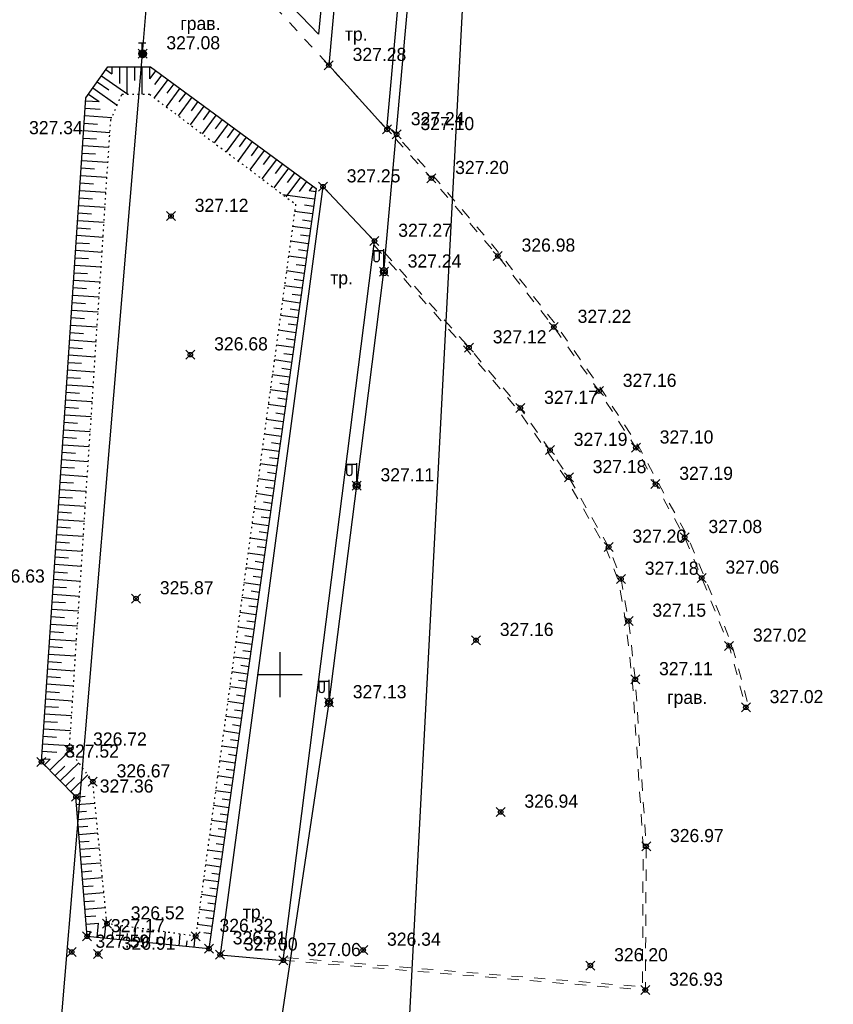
# Model space of a CAD drawing. Header units: metres. Extents: x 707528 to 709248, y 4308395 to 4311045.
# Tile 64 of 104: x 708261 to 708315, y 4309773 to 4309839. Entities that reach past the tile are written whole.
import ezdxf

# ---------------------------------------------------------------- set-up
doc = ezdxf.new("R2010")
doc.units = ezdxf.units.M
doc.header["$LTSCALE"] = 0.5
doc.header["$PDMODE"] = 35
doc.header["$PDSIZE"] = 0.3
for name, pattern in [('Auto_Street_NotBorder_Line_m1', [3, 1.5, -1.5]), ('ДОРОГИ_СТРОЯЩ', [9, 8, -1]), ('Контура низ откосов  Штриховая 0.1-0.5 - - - - - - -', [0.6, 0.1, -0.5])]:
    doc.linetypes.add(name, pattern=pattern)
for name, color, linetype in [('(001) Сетка', 92, 'Continuous'), ('(004) Точки рельефа', 7, 'Continuous'), ('(013) Газ', 30, 'ИК_Газопровод -------г--------'), ('(016) Кабель', 1, 'Continuous'), ('(019) Связь', 3, 'ИК_КАБ_СВЯЗИ'), ('(022) Возд. Линии', 7, 'Continuous'), ('(025) Дорога', 7, 'Continuous'), ('(035) Откосы', 7, 'Continuous')]:
    doc.layers.add(name, color=color, linetype=linetype)
doc.layers.add('AUTO#_ROADS_EXIST_L', color=7, linetype='Continuous', lineweight=15, true_color=0x000000)
doc.styles.add('BM-431', font='txt')
doc.styles.add('D-431', font='txt')
doc.styles.get("Standard").update_dxf_attribs({"font": 'txt.shx'})
doc.linetypes.add('GAZ_VOZDUSH', pattern='A,1,-2,["~",Standard,S=3,R=0,X=-1.5,Y=-1.5],-1,10', length=14)
doc.linetypes.add('ИК_Газопровод -------г--------', pattern='A,9,-0.6,["Г",Standard,S=1.2,R=0,X=0,Y=-0.6],-1.2', length=10.8)
doc.linetypes.add('ИК_КАБ_СВЯЗИ', pattern='A,4,["o",Standard,S=0.5,R=0,X=0,Y=-0.125],4,-2', length=10)
doc.linetypes.add('ИК_Э_КАБ_ВН', pattern='A,8,-2,["<<",Standard,S=1,R=0,X=0,Y=-0.5],8,[">>",Standard,S=1,R=0,X=-1,Y=-0.5],-2', length=20)
doc.linetypes.add('ИК_Э_КАБ_НН', pattern='A,8,-2,["<",Standard,S=1,R=0,X=0,Y=-0.5],8,[">",Standard,S=1,R=0,X=-0.5,Y=-0.5],-2', length=20)

# ---------------------------------------------------------------- blocks, each defined once
blk = doc.blocks.new('*X145')
at = {"color": 0}
for p, q in [((9.57, 5.26), (10.42, 5.26)), ((9.58, 5.27), (10.41, 5.27)), ((9.59, 5.29), (10.4, 5.29)), ((9.59, 5.28), (10.41, 5.28)), ((9.6, 5.3), (10.39, 5.3)), ((9.61, 5.31), (10.38, 5.31)), ((9.62, 5.32), (10.37, 5.32)), ((9.63, 5.33), (10.37, 5.33)), ((9.64, 5.34), (10.36, 5.34)), ((9.65, 5.35), (10.35, 5.35)), ((9.66, 5.36), (10.34, 5.36)), ((9.67, 5.37), (10.32, 5.37)), ((9.68, 5.38), (10.31, 5.38)), ((9.69, 5.39), (10.3, 5.39)), ((9.71, 5.4), (10.29, 5.4)), ((9.72, 5.41), (10.27, 5.41)), ((9.74, 5.42), (10.26, 5.42)), ((9.75, 5.43), (10.24, 5.43)), ((9.77, 5.44), (10.22, 5.44)), ((9.79, 5.45), (10.2, 5.45)), ((9.82, 5.46), (10.18, 5.46)), ((9.85, 5.47), (10.15, 5.47)), ((9.88, 5.48), (10.11, 5.48)), ((9.94, 5.49), (10.05, 5.49)), ((9.5, 5.08), (10.49, 5.08)), ((9.5, 5.07), (10.49, 5.07)), ((9.5, 5.06), (10.49, 5.06)), ((9.5, 5.05), (10.49, 5.05)), ((9.5, 5.04), (10.49, 5.04)), ((9.5, 5.03), (10.49, 5.03)), ((9.5, 5.02), (10.5, 5.02)), ((9.5, 5.01), (10.5, 5.01)), ((9.5, 5), (10.5, 5)), ((9.5, 4.99), (10.5, 4.99)), ((9.5, 4.98), (10.5, 4.98)), ((9.5, 4.97), (10.5, 4.97)), ((9.5, 4.96), (10.49, 4.96)), ((9.5, 4.95), (10.49, 4.95)), ((9.5, 4.94), (10.49, 4.94)), ((9.5, 4.93), (10.49, 4.93)), ((9.5, 4.92), (10.49, 4.92)), ((9.5, 4.91), (10.49, 4.91)), ((9.5, 4.9), (10.49, 4.9)), ((9.51, 5.12), (10.48, 5.12)), ((9.51, 5.11), (10.48, 5.11)), ((9.51, 5.1), (10.48, 5.1)), ((9.51, 5.09), (10.49, 5.09)), ((9.51, 4.89), (10.49, 4.89)), ((9.51, 4.88), (10.48, 4.88)), ((9.51, 4.87), (10.48, 4.87)), ((9.51, 4.86), (10.48, 4.86)), ((9.52, 5.16), (10.47, 5.16)), ((9.52, 5.15), (10.47, 5.15)), ((9.52, 5.14), (10.47, 5.14)), ((9.52, 5.13), (10.48, 5.13)), ((9.52, 4.85), (10.48, 4.85)), ((9.52, 4.84), (10.47, 4.84)), ((9.52, 4.83), (10.47, 4.83)), ((9.53, 5.18), (10.46, 5.18)), ((9.53, 5.17), (10.46, 5.17)), ((9.53, 4.82), (10.47, 4.82)), ((9.53, 4.81), (10.46, 4.81)), ((9.53, 4.8), (10.46, 4.8)), ((9.54, 5.2), (10.45, 5.2)), ((9.54, 5.19), (10.46, 5.19)), ((9.54, 4.79), (10.45, 4.79)), ((9.54, 4.78), (10.45, 4.78)), ((9.55, 5.22), (10.44, 5.22)), ((9.55, 5.21), (10.45, 5.21)), ((9.55, 4.77), (10.44, 4.77)), ((9.55, 4.76), (10.44, 4.76)), ((9.56, 5.24), (10.43, 5.24)), ((9.56, 5.23), (10.44, 5.23)), ((9.56, 4.75), (10.43, 4.75)), ((9.56, 4.74), (10.43, 4.74)), ((9.57, 5.25), (10.43, 5.25)), ((9.57, 4.73), (10.42, 4.73)), ((9.58, 4.72), (10.41, 4.72)), ((9.58, 4.71), (10.41, 4.71)), ((9.59, 4.7), (10.4, 4.7)), ((9.6, 4.69), (10.39, 4.69)), ((9.61, 4.68), (10.39, 4.68)), ((9.61, 4.67), (10.38, 4.67)), ((9.62, 4.66), (10.37, 4.66)), ((9.63, 4.65), (10.36, 4.65)), ((9.64, 4.64), (10.35, 4.64)), ((9.65, 4.63), (10.34, 4.63)), ((9.66, 4.62), (10.33, 4.62)), ((9.67, 4.61), (10.32, 4.61)), ((9.69, 4.6), (10.31, 4.6)), ((9.7, 4.59), (10.29, 4.59)), ((9.71, 4.58), (10.28, 4.58)), ((9.73, 4.57), (10.26, 4.57)), ((9.75, 4.56), (10.25, 4.56)), ((9.76, 4.55), (10.23, 4.55)), ((9.78, 4.54), (10.21, 4.54)), ((9.81, 4.53), (10.18, 4.53)), ((9.83, 4.52), (10.16, 4.52)), ((9.87, 4.51), (10.12, 4.51)), ((9.91, 4.5), (10.08, 4.5))]:
    blk.add_line(p, q, dxfattribs=at)
blk = doc.blocks.new('I01070')
at = {"color": 0}
blk.add_circle((0.05, 0.03), 0.5, dxfattribs=at)
blk.add_blockref('*X145', (-9.95, -4.96), dxfattribs=at)
blk = doc.blocks.new('I0195')
at = {"layer": '(016) Кабель', "color": 0, "linetype": 'ИК_Э_КАБ_ВН'}
for p, q in [((-0.275, 0.74), (0.225, 0.74)), ((-0.025, 0.24), (-0.025, 0.74))]:
    blk.add_line(p, q, dxfattribs=at)
at = {"layer": '(016) Кабель', "color": 0, "linetype": 'ИК_Э_КАБ_ВН', "xscale": 0.5, "yscale": 0.5, "zscale": 0.5}
blk.add_blockref('I01070', (-0.025, -0.01), dxfattribs=at)
blk = doc.blocks.new('f')
at = {"layer": '(022) Возд. Линии'}
for points in [[(0, 0.25), (0, 1.5)], [(0, 1.4), (0.75, 1.4)]]:
    blk.add_lwpolyline(points, dxfattribs=at)
blk.add_lwpolyline([(0.4875, 0.65), (0.4875, 0.65, 0.4142136), (0.65, 0.8125), (0.65, 1.4), (0.325, 1.4), (0.325, 0.8125, 0.4142136)], format="xyb", close=True, dxfattribs=at)
blk.add_circle((0, 0), 0.25, dxfattribs=at)
blk = doc.blocks.new('Setka')
at = {"layer": '(001) Сетка'}
for p, q in [((0, 1.5), (0, -1.5)), ((-1.5, 0), (1.5, 0))]:
    blk.add_line(p, q, dxfattribs=at)

msp = doc.modelspace()

# ---------------------------------------------------------------- linework, layer by layer
at = {"layer": '(013) Газ', "linetype": 'GAZ_VOZDUSH', "elevation": 324.816, "flags": 128}
msp.add_lwpolyline([(708165.166, 4309921.809), (708237.064, 4309914.631), (708237.796, 4309906.21), (708237.948, 4309892.645), (708271.633, 4309889.795), (708271.633, 4309889.795), (708293.165, 4309888.333), (708284.482, 4309721.935), (708278.28, 4309632.416), (708278.086, 4309626.002), (708267.101, 4309554.457), (708203.286, 4308878.051), (708188.652, 4308618.677), (708188.652, 4308585.677)], dxfattribs=at)
at = {"layer": '(016) Кабель', "linetype": 'ИК_Э_КАБ_НН', "elevation": 326.597, "flags": 128}
msp.add_lwpolyline([(708249.985, 4309448.254), (708250.82, 4309461.228), (708251.559, 4309472.595), (708252.37, 4309485.216), (708253.053, 4309496.006), (708253.787, 4309508.813), (708254.637, 4309521.637), (708255.635, 4309538.104), (708256.598, 4309553.522), (708257.467, 4309567.873), (708258.354, 4309582.746), (708259.411, 4309598.842), (708260.336, 4309614.66), (708261.397, 4309630.444), (708264.541, 4309650.757), (708266.176, 4309665.809), (708267.362, 4309680.25), (708268.374, 4309695.795), (708269.845, 4309708.973), (708271.828, 4309722.112), (708273.674, 4309736.299), (708275.505, 4309750.056), (708277.38, 4309764.169), (708281.752, 4309793.372), (708283.598, 4309807.831), (708285.41, 4309822.081), (708287.069, 4309840.641), (708288.446, 4309855.733), (708289.84, 4309870.633), (708291.182, 4309885.312), (708292.537, 4309900.559), (708294.032, 4309916.058), (708295.507, 4309930.435), (708296.078, 4309944.839), (708297.37, 4309960.078), (708298.657, 4309975.432), (708299.851, 4309990.429), (708301.076, 4310005.494), (708302.334, 4310020.38), (708303.538, 4310035.456), (708306.01, 4310065.799), (708308.439, 4310096.035), (708310.925, 4310126.293), (708314.819, 4310172.204), (708316.066, 4310188.572), (708317.423, 4310204.653), (708318.736, 4310219.739), (708319.999, 4310234.38), (708321.351, 4310251.404), (708322.651, 4310267.033), (708323.922, 4310281.675), (708325.202, 4310294.856), (708326.515, 4310309.658), (708327.984, 4310325.438), (708329.163, 4310339.642), (708330.365, 4310354.664), (708331.555, 4310369.683), (708332.679, 4310383.855), (708333.897, 4310399.486), (708335.115, 4310414.632), (708336.225, 4310429.516), (708337.469, 4310444.596), (708338.545, 4310458.92), (708339.663, 4310474.152), (708340.941, 4310489.457), (708342.079, 4310504.503), (708343.178, 4310519.207), (708344.309, 4310533.966), (708345.452, 4310549.009), (708346.637, 4310563.701), (708347.806, 4310578.667), (708349.626, 4310594.212), (708351.153, 4310608.621), (708352.719, 4310623.441), (708355.709, 4310653.818), (708356.969, 4310668.51), (708358.286, 4310683.336), (708359.517, 4310698.096), (708360.786, 4310713.241), (708362.123, 4310728.187), (708363.033, 4310739.626), (708364.289, 4310753.037), (708365.798, 4310768.681), (708367.145, 4310784.563)], dxfattribs=at)
at = {"layer": '(019) Связь', "elevation": 325.431, "flags": 128}
msp.add_lwpolyline([(708153.006, 4308571.818), (708156.993, 4308609.509), (708156.993, 4308609.509), (708174.147, 4308666.959), (708174.323, 4308670.733), (708195.362, 4308919.928), (708204.073, 4309029.859), (708218.911, 4309205.253), (708226.164, 4309224.91), (708236.601, 4309425.449), (708237.563, 4309445.941), (708241.532, 4309518.706), (708251.542, 4309611.078), (708253.161, 4309631.293), (708257.428, 4309700.42), (708258.881, 4309712.256), (708269.326, 4309836.622), (708270.394, 4309849.381), (708278.265, 4309932.284), (708280.616, 4309944.696), (708295.324, 4310108.263), (708303.766, 4310173.623), (708303.348, 4310191.009), (708305.187, 4310238.893), (708306.696, 4310249.894), (708308.615, 4310273.087), (708309.889, 4310281.813), (708320.552, 4310401.57), (708321.594, 4310412.943), (708336.888, 4310582.457), (708345.287, 4310694.486), (708346.981, 4310695.558), (708355.083, 4310696.931), (708358.134, 4310696.437)], dxfattribs=at)
at = {"layer": '(025) Дорога', "flags": 128}
for points, elevation in [([(708281.739, 4309835.846), (708285.617, 4309831.566), (708294.78, 4309932.825), (708290.503, 4309933.108), (708281.739, 4309835.846)], 326.981), ([(708278.703, 4309776.182), (708284.781, 4309824.129), (708281.347, 4309827.754), (708274.493, 4309776.553), (708278.703, 4309776.182)], 326.767)]:
    msp.add_lwpolyline(points, dxfattribs=dict(at, elevation=elevation))
at = {"layer": '(035) Откосы'}
for p, q in [((708266.881, 4309835.556, 326.517), (708267.283, 4309835.271, 326.517)), ((708267.283, 4309835.744, 326.517), (708267.283, 4309835.271, 326.517)), ((708267.783, 4309835.744, 326.517), (708267.783, 4309834.638, 326.517)), ((708268.282, 4309835.744, 326.517), (708268.282, 4309833.908, 326.517)), ((708268.782, 4309835.744, 326.517), (708268.782, 4309834.826, 326.517)), ((708269.281, 4309835.744, 326.517), (708269.281, 4309833.908, 326.517)), ((708269.781, 4309835.744, 326.517), (708269.781, 4309834.929, 326.517)), ((708270.199, 4309835.497, 326.517), (708269.781, 4309834.929, 326.517)), ((708266.592, 4309835.148, 326.517), (708268.344, 4309833.908, 326.517)), ((708271.003, 4309834.905, 326.517), (708270.098, 4309833.675, 326.517)), ((708270.601, 4309835.201, 326.517), (708270.125, 4309834.555, 326.517)), ((708266.015, 4309834.333, 326.517), (708267.634, 4309833.187, 326.517)), ((708266.304, 4309834.741, 326.517), (708267.07, 4309834.198, 326.517)), ((708271.808, 4309834.312, 326.517), (708270.896, 4309833.074, 326.517)), ((708271.406, 4309834.609, 326.517), (708270.951, 4309833.992, 326.517)), ((708265.54, 4309833.481, 326.517), (708266.439, 4309833.421, 326.517)), ((708265.726, 4309833.925, 326.517), (708266.439, 4309833.421, 326.517)), ((708272.612, 4309833.72, 326.517), (708271.694, 4309832.474, 326.517)), ((708272.21, 4309834.016, 326.517), (708271.753, 4309833.395, 326.517)), ((708265.507, 4309832.983, 326.517), (708266.498, 4309832.916, 326.517)), ((708273.417, 4309833.127, 326.517), (708272.493, 4309831.873, 326.517)), ((708273.014, 4309833.424, 326.517), (708272.554, 4309832.798, 326.517)), ((708273.819, 4309832.831, 326.517), (708273.355, 4309832.202, 326.517)), ((708265.474, 4309832.484, 326.517), (708267.279, 4309832.363, 326.517)), ((708274.221, 4309832.535, 326.517), (708273.291, 4309831.272, 326.517)), ((708274.623, 4309832.239, 326.517), (708274.157, 4309831.605, 326.517)), ((708265.407, 4309831.488, 326.517), (708267.15, 4309831.371, 326.517)), ((708265.44, 4309831.986, 326.517), (708266.311, 4309831.928, 326.517)), ((708275.025, 4309831.943, 326.517), (708274.089, 4309830.672, 326.517)), ((708275.428, 4309831.646, 326.517), (708274.958, 4309831.009, 326.517)), ((708265.373, 4309830.989, 326.517), (708266.245, 4309830.931, 326.517)), ((708275.83, 4309831.35, 326.517), (708274.888, 4309830.071, 326.517)), ((708276.232, 4309831.054, 326.517), (708275.759, 4309830.412, 326.517)), ((708265.34, 4309830.491, 326.517), (708267.084, 4309830.374, 326.517)), ((708276.634, 4309830.758, 326.517), (708275.686, 4309829.47, 326.517)), ((708277.036, 4309830.461, 326.517), (708276.561, 4309829.816, 326.517)), ((708265.306, 4309829.992, 326.517), (708266.179, 4309829.934, 326.517)), ((708277.439, 4309830.165, 326.517), (708276.484, 4309828.869, 326.517)), ((708278.243, 4309829.573, 326.517), (708277.282, 4309828.269, 326.517)), ((708277.841, 4309829.869, 326.517), (708277.362, 4309829.219, 326.517)), ((708265.24, 4309828.996, 326.517), (708266.113, 4309828.937, 326.517)), ((708265.273, 4309829.494, 326.517), (708267.018, 4309829.377, 326.517)), ((708279.047, 4309828.98, 326.517), (708278.081, 4309827.668, 326.517)), ((708278.645, 4309829.277, 326.517), (708278.163, 4309828.622, 326.517)), ((708265.206, 4309828.497, 326.517), (708266.953, 4309828.38, 326.517)), ((708279.852, 4309828.388, 326.517), (708278.879, 4309827.067, 326.517)), ((708279.45, 4309828.684, 326.517), (708278.965, 4309828.026, 326.517)), ((708265.173, 4309827.999, 326.517), (708266.046, 4309827.94, 326.517)), ((708280.254, 4309828.092, 326.517), (708279.766, 4309827.429, 326.517)), ((708280.656, 4309827.795, 326.517), (708280.42, 4309827.475, 326.517)), ((708265.106, 4309827.002, 326.517), (708265.98, 4309826.943, 326.517)), ((708265.139, 4309827.5, 326.517), (708266.887, 4309827.383, 326.517)), ((708280.786, 4309826.919, 326.517), (708278.682, 4309827.216, 326.517)), ((708280.855, 4309827.414, 326.517), (708280.42, 4309827.475, 326.517)), ((708265.072, 4309826.504, 326.517), (708266.822, 4309826.386, 326.517)), ((708280.716, 4309826.425, 326.517), (708280.121, 4309826.508, 326.517)), ((708265.039, 4309826.005, 326.517), (708265.914, 4309825.947, 326.517)), ((708280.646, 4309825.93, 326.517), (708279.459, 4309826.097, 326.517)), ((708264.972, 4309825.009, 326.517), (708265.848, 4309824.95, 326.517)), ((708265.006, 4309825.507, 326.517), (708266.756, 4309825.39, 326.517)), ((708280.507, 4309824.941, 326.517), (708279.324, 4309825.107, 326.517)), ((708280.577, 4309825.435, 326.517), (708279.984, 4309825.519, 326.517)), ((708264.939, 4309824.51, 326.517), (708266.69, 4309824.393, 326.517)), ((708280.437, 4309824.446, 326.517), (708279.847, 4309824.529, 326.517)), ((708264.905, 4309824.012, 326.517), (708265.781, 4309823.953, 326.517)), ((708280.368, 4309823.952, 326.517), (708279.189, 4309824.118, 326.517)), ((708264.838, 4309823.015, 326.517), (708265.715, 4309822.956, 326.517)), ((708264.872, 4309823.513, 326.517), (708266.625, 4309823.396, 326.517)), ((708280.228, 4309822.962, 326.517), (708279.054, 4309823.128, 326.517)), ((708280.298, 4309823.457, 326.517), (708279.71, 4309823.54, 326.517)), ((708264.805, 4309822.517, 326.517), (708266.559, 4309822.399, 326.517)), ((708280.159, 4309822.468, 326.517), (708279.573, 4309822.55, 326.517)), ((708264.772, 4309822.018, 326.517), (708265.649, 4309821.959, 326.517)), ((708280.089, 4309821.973, 326.517), (708278.919, 4309822.138, 326.517)), ((708264.705, 4309821.021, 326.517), (708265.583, 4309820.963, 326.517)), ((708264.738, 4309821.52, 326.517), (708266.494, 4309821.402, 326.517)), ((708279.95, 4309820.984, 326.517), (708278.784, 4309821.148, 326.517)), ((708280.019, 4309821.478, 326.517), (708279.435, 4309821.561, 326.517)), ((708264.671, 4309820.523, 326.517), (708266.428, 4309820.405, 326.517)), ((708279.88, 4309820.489, 326.517), (708279.298, 4309820.571, 326.517)), ((708264.638, 4309820.025, 326.517), (708265.517, 4309819.966, 326.517)), ((708279.81, 4309819.995, 326.517), (708278.649, 4309820.158, 326.517)), ((708264.571, 4309819.028, 326.517), (708265.45, 4309818.969, 326.517)), ((708264.604, 4309819.526, 326.517), (708266.362, 4309819.408, 326.517)), ((708279.671, 4309819.005, 326.517), (708278.514, 4309819.168, 326.517)), ((708279.741, 4309819.5, 326.517), (708279.161, 4309819.582, 326.517)), ((708264.538, 4309818.529, 326.517), (708266.297, 4309818.411, 326.517)), ((708279.601, 4309818.511, 326.517), (708279.024, 4309818.592, 326.517)), ((708264.504, 4309818.031, 326.517), (708265.384, 4309817.972, 326.517)), ((708279.532, 4309818.016, 326.517), (708278.378, 4309818.178, 326.517)), ((708264.471, 4309817.533, 326.517), (708266.231, 4309817.415, 326.517)), ((708279.392, 4309817.027, 326.517), (708278.243, 4309817.189, 326.517)), ((708279.462, 4309817.521, 326.517), (708278.886, 4309817.602, 326.517)), ((708264.404, 4309816.536, 326.517), (708266.166, 4309816.418, 326.517)), ((708264.437, 4309817.034, 326.517), (708265.318, 4309816.975, 326.517)), ((708279.323, 4309816.532, 326.517), (708278.749, 4309816.613, 326.517)), ((708264.371, 4309816.038, 326.517), (708265.252, 4309815.978, 326.517)), ((708279.253, 4309816.037, 326.517), (708278.108, 4309816.199, 326.517)), ((708264.337, 4309815.539, 326.517), (708266.1, 4309815.421, 326.517)), ((708279.114, 4309815.048, 326.517), (708277.973, 4309815.209, 326.517)), ((708279.183, 4309815.543, 326.517), (708278.612, 4309815.623, 326.517)), ((708264.27, 4309814.542, 326.517), (708266.034, 4309814.424, 326.517)), ((708264.304, 4309815.041, 326.517), (708265.185, 4309814.982, 326.517)), ((708279.044, 4309814.554, 326.517), (708278.475, 4309814.634, 326.517)), ((708264.237, 4309814.044, 326.517), (708265.119, 4309813.985, 326.517)), ((708278.974, 4309814.059, 326.517), (708277.838, 4309814.219, 326.517)), ((708264.203, 4309813.546, 326.517), (708265.969, 4309813.427, 326.517)), ((708278.835, 4309813.07, 326.517), (708277.703, 4309813.229, 326.517)), ((708278.905, 4309813.564, 326.517), (708278.338, 4309813.644, 326.517)), ((708264.137, 4309812.549, 326.517), (708265.903, 4309812.43, 326.517)), ((708264.17, 4309813.047, 326.517), (708265.053, 4309812.988, 326.517)), ((708278.765, 4309812.575, 326.517), (708278.2, 4309812.655, 326.517)), ((708264.103, 4309812.05, 326.517), (708264.987, 4309811.991, 326.517)), ((708278.696, 4309812.08, 326.517), (708277.568, 4309812.239, 326.517)), ((708264.07, 4309811.552, 326.517), (708265.838, 4309811.433, 326.517)), ((708278.556, 4309811.091, 326.517), (708277.433, 4309811.249, 326.517)), ((708278.626, 4309811.586, 326.517), (708278.063, 4309811.665, 326.517)), ((708264.003, 4309810.555, 326.517), (708265.772, 4309810.437, 326.517)), ((708264.036, 4309811.054, 326.517), (708264.92, 4309810.994, 326.517)), ((708278.487, 4309810.597, 326.517), (708277.926, 4309810.676, 326.517)), ((708263.969, 4309810.057, 326.517), (708264.854, 4309809.998, 326.517)), ((708278.417, 4309810.102, 326.517), (708277.298, 4309810.26, 326.517)), ((708263.936, 4309809.558, 326.517), (708265.706, 4309809.44, 326.517)), ((708278.278, 4309809.113, 326.517), (708277.163, 4309809.27, 326.517)), ((708278.347, 4309809.607, 326.517), (708277.789, 4309809.686, 326.517)), ((708263.869, 4309808.562, 326.517), (708265.641, 4309808.443, 326.517)), ((708263.903, 4309809.06, 326.517), (708264.788, 4309809.001, 326.517)), ((708278.208, 4309808.618, 326.517), (708277.651, 4309808.696, 326.517)), ((708263.836, 4309808.063, 326.517), (708264.722, 4309808.004, 326.517)), ((708278.138, 4309808.123, 326.517), (708277.027, 4309808.28, 326.517)), ((708263.802, 4309807.565, 326.517), (708265.575, 4309807.446, 326.517)), ((708277.999, 4309807.134, 326.517), (708276.892, 4309807.29, 326.517)), ((708278.069, 4309807.629, 326.517), (708277.514, 4309807.707, 326.517)), ((708263.735, 4309806.568, 326.517), (708265.509, 4309806.449, 326.517)), ((708263.769, 4309807.067, 326.517), (708264.656, 4309807.007, 326.517)), ((708277.929, 4309806.64, 326.517), (708277.377, 4309806.717, 326.517)), ((708263.702, 4309806.07, 326.517), (708264.589, 4309806.01, 326.517)), ((708277.86, 4309806.145, 326.517), (708276.757, 4309806.3, 326.517)), ((708263.669, 4309805.571, 326.517), (708265.444, 4309805.452, 326.517)), ((708277.72, 4309805.156, 326.517), (708276.622, 4309805.31, 326.517)), ((708277.79, 4309805.65, 326.517), (708277.24, 4309805.728, 326.517)), ((708263.635, 4309805.073, 326.517), (708264.523, 4309805.013, 326.517)), ((708277.651, 4309804.661, 326.517), (708277.103, 4309804.738, 326.517)), ((708263.568, 4309804.076, 326.517), (708264.457, 4309804.017, 326.517)), ((708263.602, 4309804.575, 326.517), (708265.378, 4309804.455, 326.517)), ((708277.581, 4309804.166, 326.517), (708276.487, 4309804.321, 326.517)), ((708263.535, 4309803.578, 326.517), (708265.313, 4309803.459, 326.517)), ((708277.442, 4309803.177, 326.517), (708276.352, 4309803.331, 326.517)), ((708277.511, 4309803.672, 326.517), (708276.965, 4309803.749, 326.517)), ((708263.501, 4309803.079, 326.517), (708264.391, 4309803.02, 326.517)), ((708277.372, 4309802.683, 326.517), (708276.828, 4309802.759, 326.517)), ((708263.435, 4309802.083, 326.517), (708264.324, 4309802.023, 326.517)), ((708263.468, 4309802.581, 326.517), (708265.247, 4309802.462, 326.517)), ((708277.302, 4309802.188, 326.517), (708276.217, 4309802.341, 326.517)), ((708263.401, 4309801.584, 326.517), (708265.181, 4309801.465, 326.517)), ((708277.163, 4309801.199, 326.517), (708276.082, 4309801.351, 326.517)), ((708277.233, 4309801.693, 326.517), (708276.691, 4309801.77, 326.517)), ((708263.368, 4309801.086, 326.517), (708264.258, 4309801.026, 326.517)), ((708277.093, 4309800.704, 326.517), (708276.554, 4309800.78, 326.517)), ((708263.301, 4309800.089, 326.517), (708264.192, 4309800.029, 326.517)), ((708263.334, 4309800.587, 326.517), (708265.116, 4309800.468, 326.517)), ((708277.024, 4309800.209, 326.517), (708275.947, 4309800.361, 326.517)), ((708263.267, 4309799.591, 326.517), (708265.05, 4309799.471, 326.517)), ((708276.884, 4309799.22, 326.517), (708275.811, 4309799.371, 326.517)), ((708276.954, 4309799.715, 326.517), (708276.416, 4309799.791, 326.517)), ((708263.234, 4309799.092, 326.517), (708264.126, 4309799.032, 326.517)), ((708276.815, 4309798.726, 326.517), (708276.279, 4309798.801, 326.517)), ((708263.167, 4309798.096, 326.517), (708264.059, 4309798.036, 326.517)), ((708263.201, 4309798.594, 326.517), (708264.985, 4309798.474, 326.517)), ((708276.745, 4309798.231, 326.517), (708275.676, 4309798.381, 326.517)), ((708263.134, 4309797.597, 326.517), (708264.919, 4309797.477, 326.517)), ((708276.606, 4309797.242, 326.517), (708275.541, 4309797.392, 326.517)), ((708276.675, 4309797.736, 326.517), (708276.142, 4309797.811, 326.517)), ((708263.1, 4309797.099, 326.517), (708263.993, 4309797.039, 326.517)), ((708276.536, 4309796.747, 326.517), (708276.005, 4309796.822, 326.517)), ((708263.033, 4309796.102, 326.517), (708263.927, 4309796.042, 326.517)), ((708263.067, 4309796.6, 326.517), (708264.853, 4309796.481, 326.517)), ((708276.466, 4309796.252, 326.517), (708275.406, 4309796.402, 326.517)), ((708263, 4309795.604, 326.517), (708264.788, 4309795.484, 326.517)), ((708276.327, 4309795.263, 326.517), (708275.271, 4309795.412, 326.517)), ((708276.397, 4309795.758, 326.517), (708275.868, 4309795.832, 326.517)), ((708262.967, 4309795.105, 326.517), (708263.861, 4309795.045, 326.517)), ((708276.257, 4309794.769, 326.517), (708275.73, 4309794.843, 326.517)), ((708262.9, 4309794.108, 326.517), (708263.795, 4309794.048, 326.517)), ((708262.933, 4309794.607, 326.517), (708264.722, 4309794.487, 326.517)), ((708276.187, 4309794.274, 326.517), (708275.136, 4309794.422, 326.517)), ((708262.866, 4309793.61, 326.517), (708264.657, 4309793.49, 326.517)), ((708276.048, 4309793.285, 326.517), (708275.001, 4309793.432, 326.517)), ((708276.118, 4309793.779, 326.517), (708275.593, 4309793.853, 326.517)), ((708262.833, 4309793.112, 326.517), (708263.728, 4309793.052, 326.517)), ((708275.978, 4309792.79, 326.517), (708275.456, 4309792.864, 326.517)), ((708262.766, 4309792.115, 326.517), (708263.662, 4309792.055, 326.517)), ((708262.799, 4309792.613, 326.517), (708264.591, 4309792.493, 326.517)), ((708275.909, 4309792.295, 326.517), (708274.866, 4309792.442, 326.517)), ((708262.733, 4309791.616, 326.517), (708264.525, 4309791.496, 326.517)), ((708275.839, 4309791.801, 326.517), (708275.319, 4309791.874, 326.517)), ((708262.699, 4309791.118, 326.517), (708263.596, 4309791.058, 326.517)), ((708275.769, 4309791.306, 326.517), (708274.731, 4309791.452, 326.517)), ((708275.7, 4309790.812, 326.517), (708275.181, 4309790.885, 326.517)), ((708262.666, 4309790.62, 326.517), (708264.46, 4309790.499, 326.517)), ((708263.14, 4309788.852, 326.517), (708264.475, 4309790.169, 326.517)), ((708275.63, 4309790.317, 326.517), (708274.596, 4309790.463, 326.517)), ((708262.599, 4309789.623, 326.517), (708263.171, 4309789.585, 326.517)), ((708262.632, 4309790.121, 326.517), (708263.62, 4309790.055, 326.517)), ((708262.79, 4309789.208, 326.517), (708263.171, 4309789.585, 326.517)), ((708275.56, 4309789.822, 326.517), (708275.044, 4309789.895, 326.517)), ((708263.491, 4309788.497, 326.517), (708264.133, 4309789.13, 326.517)), ((708263.842, 4309788.141, 326.517), (708265.074, 4309789.358, 326.517)), ((708275.491, 4309789.328, 326.517), (708274.46, 4309789.473, 326.517)), ((708275.421, 4309788.833, 326.517), (708274.907, 4309788.905, 326.517)), ((708264.193, 4309787.786, 326.517), (708264.784, 4309788.369, 326.517)), ((708264.544, 4309787.43, 326.517), (708265.674, 4309788.546, 326.517)), ((708275.351, 4309788.338, 326.517), (708274.325, 4309788.483, 326.517)), ((708275.282, 4309787.844, 326.517), (708274.77, 4309787.916, 326.517)), ((708264.887, 4309787.071, 326.517), (708265.494, 4309787.12, 326.517)), ((708275.212, 4309787.349, 326.517), (708274.19, 4309787.493, 326.517)), ((708275.142, 4309786.855, 326.517), (708274.633, 4309786.926, 326.517)), ((708264.927, 4309786.573, 326.517), (708266.151, 4309786.671, 326.517)), ((708275.073, 4309786.36, 326.517), (708274.055, 4309786.503, 326.517)), ((708264.966, 4309786.075, 326.517), (708265.583, 4309786.124, 326.517)), ((708265.006, 4309785.577, 326.517), (708266.249, 4309785.676, 326.517)), ((708275.003, 4309785.865, 326.517), (708274.495, 4309785.937, 326.517)), ((708265.046, 4309785.079, 326.517), (708265.672, 4309785.129, 326.517)), ((708274.933, 4309785.371, 326.517), (708273.92, 4309785.513, 326.517)), ((708274.864, 4309784.876, 326.517), (708274.358, 4309784.947, 326.517)), ((708265.085, 4309784.582, 326.517), (708266.348, 4309784.682, 326.517)), ((708274.794, 4309784.381, 326.517), (708273.785, 4309784.524, 326.517)), ((708265.125, 4309784.084, 326.517), (708265.761, 4309784.134, 326.517)), ((708265.165, 4309783.586, 326.517), (708266.447, 4309783.688, 326.517)), ((708274.724, 4309783.887, 326.517), (708274.221, 4309783.958, 326.517)), ((708265.204, 4309783.088, 326.517), (708265.851, 4309783.139, 326.517)), ((708274.655, 4309783.392, 326.517), (708273.65, 4309783.534, 326.517)), ((708274.585, 4309782.898, 326.517), (708274.084, 4309782.968, 326.517)), ((708265.244, 4309782.59, 326.517), (708266.546, 4309782.694, 326.517)), ((708274.515, 4309782.403, 326.517), (708273.515, 4309782.544, 326.517)), ((708265.284, 4309782.092, 326.517), (708265.94, 4309782.144, 326.517)), ((708265.323, 4309781.594, 326.517), (708266.645, 4309781.699, 326.517)), ((708274.446, 4309781.908, 326.517), (708273.946, 4309781.979, 326.517)), ((708265.363, 4309781.096, 326.517), (708266.029, 4309781.149, 326.517)), ((708274.376, 4309781.414, 326.517), (708273.38, 4309781.554, 326.517)), ((708274.306, 4309780.919, 326.517), (708273.809, 4309780.989, 326.517)), ((708265.403, 4309780.598, 326.517), (708266.744, 4309780.705, 326.517)), ((708274.237, 4309780.424, 326.517), (708273.245, 4309780.564, 326.517)), ((708265.442, 4309780.1, 326.517), (708266.118, 4309780.154, 326.517)), ((708265.482, 4309779.602, 326.517), (708266.843, 4309779.711, 326.517)), ((708274.167, 4309779.93, 326.517), (708273.672, 4309779.999, 326.517)), ((708265.522, 4309779.104, 326.517), (708266.207, 4309779.159, 326.517)), ((708274.097, 4309779.435, 326.517), (708273.109, 4309779.574, 326.517)), ((708274.028, 4309778.941, 326.517), (708273.535, 4309779.01, 326.517)), ((708265.561, 4309778.606, 326.517), (708266.391, 4309778.672, 326.517)), ((708266.294, 4309777.714, 326.517), (708266.391, 4309778.672, 326.517)), ((708266.791, 4309777.664, 326.517), (708266.92, 4309778.939, 326.517)), ((708267.785, 4309777.563, 326.517), (708267.879, 4309778.495, 326.517)), ((708268.779, 4309777.463, 326.517), (708268.869, 4309778.355, 326.517)), ((708273.958, 4309778.446, 326.517), (708272.974, 4309778.584, 326.517)), ((708265.601, 4309778.108, 326.517), (708265.834, 4309778.127, 326.517)), ((708265.797, 4309777.764, 326.517), (708265.834, 4309778.127, 326.517)), ((708267.288, 4309777.613, 326.517), (708267.336, 4309778.089, 326.517)), ((708268.282, 4309777.513, 326.517), (708268.328, 4309777.969, 326.517)), ((708269.276, 4309777.413, 326.517), (708269.32, 4309777.849, 326.517)), ((708269.773, 4309777.363, 326.517), (708269.859, 4309778.215, 326.517)), ((708270.27, 4309777.313, 326.517), (708270.312, 4309777.729, 326.517)), ((708270.767, 4309777.263, 326.517), (708270.849, 4309778.076, 326.517)), ((708271.761, 4309777.162, 326.517), (708271.839, 4309777.936, 326.517)), ((708272.755, 4309777.062, 326.517), (708272.829, 4309777.796, 326.517)), ((708273.888, 4309777.951, 326.517), (708273.398, 4309778.02, 326.517)), ((708271.264, 4309777.213, 326.517), (708271.304, 4309777.609, 326.517)), ((708272.258, 4309777.112, 326.517), (708272.296, 4309777.489, 326.517))]:
    msp.add_line(p, q, dxfattribs=at)
at = {"layer": '(035) Откосы', "flags": 128}
for points, elevation in [([(708281.06, 4309837.907), (708270.59, 4309848.797), (708267.606, 4309850.81), (708265.276, 4309856.866), (708265.74, 4309864.406), (708273.292, 4309924.744), (708276.674, 4309928.308), (708280.259, 4309929.79), (708285.601, 4309930.68), (708289.872, 4309930.321), (708281.06, 4309837.907)], -0.295), ([(708273.749, 4309776.962), (708265.627, 4309777.781), (708264.886, 4309787.084), (708262.585, 4309789.415), (708265.554, 4309833.681), (708267.014, 4309835.744), (708269.864, 4309835.744), (708280.885, 4309827.626), (708273.749, 4309776.962)], 326.517)]:
    msp.add_lwpolyline(points, dxfattribs=dict(at, elevation=elevation))
at = {"layer": '(035) Откосы', "linetype": 'Контура низ откосов  Штриховая 0.1-0.5 - - - - - - -', "elevation": 326.028}
msp.add_lwpolyline([(708272.866, 4309777.791), (708266.951, 4309778.626), (708266.009, 4309788.093), (708264.441, 4309790.215), (708267.203, 4309832.186), (708267.945, 4309833.908), (708269.788, 4309833.908), (708279.525, 4309826.581), (708272.866, 4309777.791)], dxfattribs=at)
at = {"color": 0, "linetype": 'ByBlock', "lineweight": -2, "transparency": 16777216}
for p in [(708269.326, 4309836.622, 327.085), (708281.739, 4309835.846, 327.276), (708285.617, 4309831.566, 327.245), (708286.262, 4309831.24, 327.105), (708288.574, 4309828.312, 327.199), (708281.347, 4309827.754, 327.254), (708271.217, 4309825.791, 327.123), (708284.781, 4309824.129, 327.268), (708293, 4309823.135, 326.98), (708285.41, 4309822.081, 327.235), (708296.737, 4309818.394, 327.218), (708291.082, 4309817.026, 327.121), (708272.511, 4309816.554, 326.677), (708299.748, 4309814.125, 327.163), (708294.504, 4309812.995, 327.172), (708296.479, 4309810.192, 327.191), (708302.208, 4309810.349, 327.097), (708297.743, 4309808.374, 327.176), (708283.598, 4309807.831, 327.113), (708303.513, 4309807.927, 327.193), (708305.457, 4309804.38, 327.08), (708300.391, 4309803.738, 327.199), (708306.591, 4309801.674, 327.055), (708301.216, 4309801.602, 327.182), (708268.891, 4309800.299, 325.871), (708301.721, 4309798.806, 327.149), (708291.552, 4309797.519, 327.157), (708308.421, 4309797.143, 327.02), (708302.165, 4309794.91, 327.109), (708281.752, 4309793.372, 327.131), (708309.536, 4309793.044, 327.015), (708264.441, 4309790.215, 326.716), (708262.585, 4309789.415, 327.518), (708266.009, 4309788.093, 326.674), (708264.886, 4309787.084, 327.36), (708293.189, 4309786.072, 326.94), (708302.894, 4309783.779, 326.973), (708266.951, 4309778.626, 326.525), (708265.627, 4309777.781, 327.173), (708272.866, 4309777.791, 326.323), (708264.6, 4309776.74, 327.587), (708273.749, 4309776.962, 326.812), (708284.033, 4309776.873, 326.341), (708266.349, 4309776.604, 326.913), (708274.493, 4309776.553, 327), (708278.703, 4309776.182, 327.062), (708299.172, 4309775.837, 326.204), (708302.839, 4309774.206, 326.933)]:
    msp.add_point(p, dxfattribs=at)
at = {"layer": 'AUTO#_ROADS_EXIST_L', "linetype": 'Auto_Street_NotBorder_Line_m1', "lineweight": 15, "flags": 128}
for points, elevation in [([(708271.039, 4309847.577), (708288.574, 4309828.312), (708293, 4309823.135), (708296.737, 4309818.394), (708299.748, 4309814.125), (708302.208, 4309810.349), (708303.513, 4309807.927), (708305.457, 4309804.38), (708306.591, 4309801.674), (708308.421, 4309797.143), (708309.536, 4309793.044)], 327.075), ([(708285.641, 4309831.831), (708288.724, 4309828.444), (708293.155, 4309823.262), (708296.897, 4309818.514), (708299.914, 4309814.237), (708302.38, 4309810.451), (708303.689, 4309808.022), (708305.637, 4309804.467), (708306.776, 4309801.75), (708308.611, 4309797.207), (708309.729, 4309793.096)], 327.075), ([(708278.703, 4309776.182), (708302.839, 4309774.206), (708302.894, 4309783.779), (708302.165, 4309794.91), (708301.721, 4309798.806), (708301.216, 4309801.602), (708300.391, 4309803.738), (708297.743, 4309808.374), (708296.479, 4309810.192), (708294.504, 4309812.995), (708291.082, 4309817.026), (708284.781, 4309824.129)], 326.638), ([(708284.748, 4309823.865), (708290.931, 4309816.895), (708294.346, 4309812.872), (708296.315, 4309810.077), (708297.574, 4309808.267), (708300.21, 4309803.652), (708301.023, 4309801.548), (708301.523, 4309798.777), (708301.966, 4309794.892), (708302.694, 4309783.773), (708302.64, 4309774.423), (708278.719, 4309776.381)], 326.638)]:
    msp.add_lwpolyline(points, dxfattribs=dict(at, elevation=elevation))

# ---------------------------------------------------------------- block references
at = {"layer": '(001) Сетка'}
msp.add_blockref('Setka', (708278.465, 4309795.231), dxfattribs=at)
at = {"layer": '(019) Связь', "color": 0}
msp.add_blockref('I0195', (708269.326, 4309836.607, 327.241), dxfattribs=at)
at = {"layer": '(022) Возд. Линии', "xscale": -1}
for p in [(708285.41, 4309822.081, 326.597), (708283.598, 4309807.831, 326.597), (708281.752, 4309793.372, 326.597)]:
    msp.add_blockref('f', p, dxfattribs=at)

# ---------------------------------------------------------------- texts
at = {"layer": '(004) Точки рельефа', "style": 'D-431'}
for s, p in [('327.08', (708270.912, 4309836.905, 327.085)), ('327.28', (708283.325, 4309836.129, 327.276)), ('327.24', (708287.203, 4309831.846, 327.245)), ('327.10', (708287.848, 4309831.523, 327.105)), ('327.34', (708261.76, 4309831.25, 327.336)), ('327.25', (708282.933, 4309828.035, 327.254)), ('327.20', (708290.16, 4309828.595, 327.199)), ('327.12', (708272.803, 4309826.071, 327.123)), ('327.27', (708286.367, 4309824.409, 327.268)), ('326.98', (708294.586, 4309823.42, 326.98)), ('327.24', (708286.996, 4309822.361, 327.235)), ('327.22', (708298.323, 4309818.674, 327.218)), ('326.68', (708274.097, 4309816.839, 326.677)), ('327.12', (708292.668, 4309817.306, 327.121)), ('327.16', (708301.334, 4309814.41, 327.163)), ('327.17', (708296.09, 4309813.275, 327.172)), ('327.19', (708298.065, 4309810.476, 327.191)), ('327.10', (708303.794, 4309810.632, 327.097)), ('327.18', (708299.329, 4309808.657, 327.176)), ('327.11', (708285.184, 4309808.111, 327.113)), ('327.19', (708305.099, 4309808.211, 327.193)), ('327.08', (708307.043, 4309804.663, 327.08)), ('327.20', (708301.977, 4309804.021, 327.199)), ('327.18', (708302.802, 4309801.885, 327.182)), ('327.06', (708308.177, 4309801.959, 327.055)), ('326.63', (708259.227, 4309801.363, 326.635)), ('325.87', (708270.477, 4309800.582, 325.871)), ('327.15', (708303.307, 4309799.087, 327.149)), ('327.16', (708293.139, 4309797.805, 327.157)), ('327.02', (708310.007, 4309797.426, 327.02)), ('327.11', (708303.751, 4309795.19, 327.109)), ('327.13', (708283.338, 4309793.652, 327.131)), ('327.02', (708311.122, 4309793.327, 327.015)), ('326.72', (708266.027, 4309790.5, 326.716)), ('327.52', (708264.171, 4309789.696, 327.518)), ('326.67', (708267.595, 4309788.378, 326.674)), ('327.36', (708266.472, 4309787.369, 327.36)), ('326.94', (708294.775, 4309786.358, 326.94)), ('326.97', (708304.48, 4309784.064, 326.973)), ('326.52', (708268.537, 4309778.911, 326.525)), ('327.17', (708267.213, 4309778.061, 327.173)), ('326.32', (708274.452, 4309778.076, 326.323)), ('327.59', (708266.186, 4309777.024, 327.587)), ('326.91', (708267.935, 4309776.889, 326.913)), ('326.81', (708275.335, 4309777.247, 326.812)), ('327.00', (708276.079, 4309776.836, 327)), ('326.34', (708285.619, 4309777.158, 326.341)), ('327.06', (708280.289, 4309776.467, 327.062)), ('326.20', (708300.758, 4309776.122, 326.204)), ('326.93', (708304.425, 4309774.491, 326.933))]:
    msp.add_text(s, height=0.875, dxfattribs=at).set_placement(p)
at = {"layer": '(025) Дорога', "linetype": 'ДОРОГИ_СТРОЯЩ', "style": 'BM-431'}
for s, p in [('грав.', (708271.841, 4309838.195, -0.295)), ('тр.', (708282.809, 4309837.483, -0.295)), ('тр.', (708281.835, 4309821.235, -0.295)), ('грав.', (708304.292, 4309793.277, -0.295)), ('тр.', (708276.008, 4309778.959, -0.295))]:
    msp.add_text(s, height=0.875, dxfattribs=at).set_placement(p)

doc.saveas('drawing.dxf')
